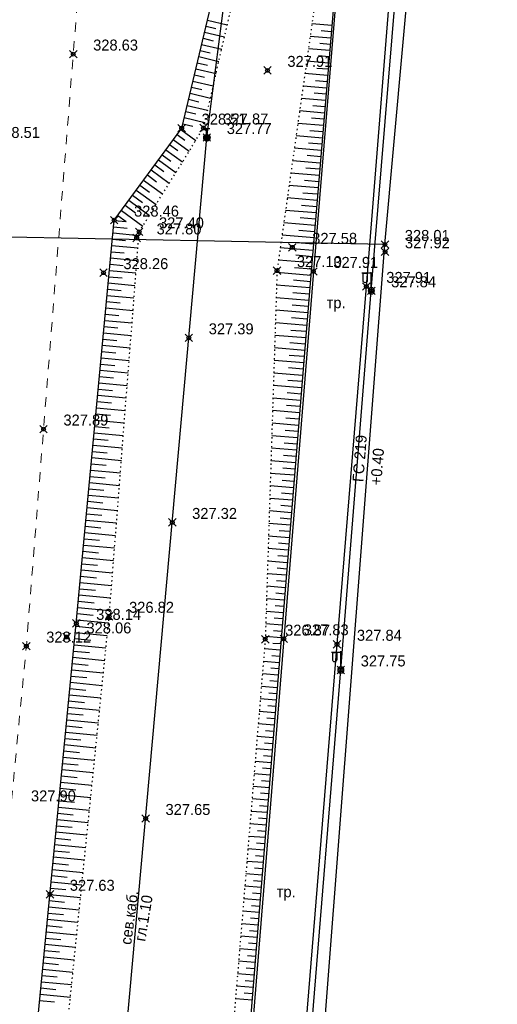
# Model space of a CAD drawing. Header units: metres. Extents: x 703615 to 712205, y 4306166 to 4311183.
# Tile 254 of 256: x 708280 to 708318, y 4310039 to 4310118. Entities that reach past the tile are written whole.
import ezdxf

# ---------------------------------------------------------------- set-up
doc = ezdxf.new("R2010")
doc.units = ezdxf.units.M
doc.header["$LTSCALE"] = 0.5
doc.header["$PDMODE"] = 35
doc.header["$PDSIZE"] = 0.3
for name, pattern in [('Auto_Street_NotBorder_Line_m1', [3, 1.5, -1.5]), ('ДОРОГИ_СТРОЯЩ', [9, 8, -1]), ('Контура низ откосов  Штриховая 0.1-0.5 - - - - - - -', [0.6, 0.1, -0.5])]:
    doc.linetypes.add(name, pattern=pattern)
for name, color, linetype in [('(004) Точки рельефа', 7, 'Continuous'), ('(013) Газ', 30, 'ИК_Газопровод -------г--------'), ('(016) Кабель', 1, 'Continuous'), ('(019) Связь', 3, 'ИК_КАБ_СВЯЗИ'), ('(022) Возд. Линии', 7, 'Continuous'), ('(025) Дорога', 7, 'Continuous'), ('(035) Откосы', 7, 'Continuous')]:
    doc.layers.add(name, color=color, linetype=linetype)
doc.layers.add('AUTO#_ROADS_EXIST_L', color=7, linetype='Continuous', lineweight=15, true_color=0x000000)
doc.styles.add('BM-431', font='txt')
doc.styles.add('D-431', font='txt')
doc.styles.get("Standard").update_dxf_attribs({"font": 'times.ttf'})
doc.linetypes.add('GAZ_VOZDUSH', pattern='A,1,-2,["~",Standard,S=3,R=0,X=-1.5,Y=-1.5],-1,10', length=14)
doc.linetypes.add('ИК_Газопровод -------г--------', pattern='A,9,-0.6,["Г",Standard,S=1.2,R=0,X=0,Y=-0.6],-1.2', length=10.8)
doc.linetypes.add('ИК_КАБ_СВЯЗИ', pattern='A,4,["o",Standard,S=0.5,R=0,X=0,Y=-0.125],4,-2', length=10)
doc.linetypes.add('ИК_Э_КАБ_ВН', pattern='A,8,-2,["<<",Standard,S=1,R=0,X=0,Y=-0.5],8,[">>",Standard,S=1,R=0,X=-1,Y=-0.5],-2', length=20)
doc.linetypes.add('ИК_Э_КАБ_НН', pattern='A,8,-2,["<",Standard,S=1,R=0,X=0,Y=-0.5],8,[">",Standard,S=1,R=0,X=-0.5,Y=-0.5],-2', length=20)

# ---------------------------------------------------------------- blocks, each defined once
blk = doc.blocks.new('*X15')
at = {"color": 0}
for p, q in [((9.5, 5.08), (10.49, 5.08)), ((9.5, 5.07), (10.49, 5.07)), ((9.5, 5.06), (10.49, 5.06)), ((9.5, 5.05), (10.49, 5.05)), ((9.5, 5.04), (10.49, 5.04)), ((9.5, 5.03), (10.49, 5.03)), ((9.5, 5.02), (10.5, 5.02)), ((9.5, 5.01), (10.5, 5.01)), ((9.5, 5), (10.5, 5)), ((9.5, 4.99), (10.5, 4.99)), ((9.5, 4.98), (10.5, 4.98)), ((9.5, 4.97), (10.5, 4.97)), ((9.5, 4.96), (10.49, 4.96)), ((9.5, 4.95), (10.49, 4.95)), ((9.5, 4.94), (10.49, 4.94)), ((9.5, 4.93), (10.49, 4.93)), ((9.5, 4.92), (10.49, 4.92)), ((9.5, 4.91), (10.49, 4.91)), ((9.5, 4.9), (10.49, 4.9)), ((9.51, 5.12), (10.48, 5.12)), ((9.51, 5.11), (10.48, 5.11)), ((9.51, 5.1), (10.48, 5.1)), ((9.51, 5.09), (10.49, 5.09)), ((9.51, 4.89), (10.49, 4.89)), ((9.51, 4.88), (10.48, 4.88)), ((9.51, 4.87), (10.48, 4.87)), ((9.51, 4.86), (10.48, 4.86)), ((9.52, 5.16), (10.47, 5.16)), ((9.52, 5.15), (10.47, 5.15)), ((9.52, 5.14), (10.47, 5.14)), ((9.52, 5.13), (10.48, 5.13)), ((9.52, 4.85), (10.48, 4.85)), ((9.52, 4.84), (10.47, 4.84)), ((9.52, 4.83), (10.47, 4.83)), ((9.53, 5.18), (10.46, 5.18)), ((9.53, 5.17), (10.46, 5.17)), ((9.53, 4.82), (10.47, 4.82)), ((9.53, 4.81), (10.46, 4.81)), ((9.53, 4.8), (10.46, 4.8)), ((9.54, 5.2), (10.45, 5.2)), ((9.54, 5.19), (10.46, 5.19)), ((9.54, 4.79), (10.45, 4.79)), ((9.54, 4.78), (10.45, 4.78)), ((9.55, 5.22), (10.44, 5.22)), ((9.55, 5.21), (10.45, 5.21)), ((9.55, 4.77), (10.44, 4.77)), ((9.55, 4.76), (10.44, 4.76)), ((9.56, 5.24), (10.43, 5.24)), ((9.56, 5.23), (10.44, 5.23)), ((9.56, 4.75), (10.43, 4.75)), ((9.56, 4.74), (10.43, 4.74)), ((9.57, 5.26), (10.42, 5.26)), ((9.57, 5.25), (10.43, 5.25)), ((9.57, 4.73), (10.42, 4.73)), ((9.58, 5.27), (10.41, 5.27)), ((9.58, 4.72), (10.41, 4.72)), ((9.59, 5.29), (10.4, 5.29)), ((9.59, 5.28), (10.41, 5.28)), ((9.6, 5.3), (10.39, 5.3)), ((9.61, 5.31), (10.38, 5.31)), ((9.62, 5.32), (10.37, 5.32)), ((9.63, 5.33), (10.37, 5.33)), ((9.64, 5.34), (10.36, 5.34)), ((9.65, 5.35), (10.35, 5.35)), ((9.66, 5.36), (10.34, 5.36)), ((9.67, 5.37), (10.32, 5.37)), ((9.68, 5.38), (10.31, 5.38)), ((9.69, 5.39), (10.3, 5.39)), ((9.71, 5.4), (10.29, 5.4)), ((9.72, 5.41), (10.27, 5.41)), ((9.74, 5.42), (10.26, 5.42)), ((9.75, 5.43), (10.24, 5.43)), ((9.77, 5.44), (10.22, 5.44)), ((9.79, 5.45), (10.2, 5.45)), ((9.82, 5.46), (10.18, 5.46)), ((9.85, 5.47), (10.15, 5.47)), ((9.88, 5.48), (10.11, 5.48)), ((9.94, 5.49), (10.05, 5.49)), ((9.58, 4.71), (10.41, 4.71)), ((9.59, 4.7), (10.4, 4.7)), ((9.6, 4.69), (10.39, 4.69)), ((9.61, 4.68), (10.39, 4.68)), ((9.61, 4.67), (10.38, 4.67)), ((9.62, 4.66), (10.37, 4.66)), ((9.63, 4.65), (10.36, 4.65)), ((9.64, 4.64), (10.35, 4.64)), ((9.65, 4.63), (10.34, 4.63)), ((9.66, 4.62), (10.33, 4.62)), ((9.67, 4.61), (10.32, 4.61)), ((9.69, 4.6), (10.31, 4.6)), ((9.7, 4.59), (10.29, 4.59)), ((9.71, 4.58), (10.28, 4.58)), ((9.73, 4.57), (10.26, 4.57)), ((9.75, 4.56), (10.25, 4.56)), ((9.76, 4.55), (10.23, 4.55)), ((9.78, 4.54), (10.21, 4.54)), ((9.81, 4.53), (10.18, 4.53)), ((9.83, 4.52), (10.16, 4.52)), ((9.87, 4.51), (10.12, 4.51)), ((9.91, 4.5), (10.08, 4.5))]:
    blk.add_line(p, q, dxfattribs=at)
blk = doc.blocks.new('I01070')
at = {"color": 0}
blk.add_circle((0.05, 0.03), 0.5, dxfattribs=at)
blk.add_blockref('*X15', (-9.95, -4.96), dxfattribs=at)
blk = doc.blocks.new('I0195')
at = {"layer": '(016) Кабель', "color": 0, "linetype": 'ИК_Э_КАБ_ВН'}
for p, q in [((-0.275, 0.74), (0.225, 0.74)), ((-0.025, 0.24), (-0.025, 0.74))]:
    blk.add_line(p, q, dxfattribs=at)
at = {"layer": '(016) Кабель', "color": 0, "linetype": 'ИК_Э_КАБ_ВН', "xscale": 0.5, "yscale": 0.5, "zscale": 0.5}
blk.add_blockref('I01070', (-0.025, -0.01), dxfattribs=at)
blk = doc.blocks.new('f')
at = {"layer": '(022) Возд. Линии'}
for points in [[(0, 0.25), (0, 1.5)], [(0, 1.4), (0.75, 1.4)]]:
    blk.add_lwpolyline(points, dxfattribs=at)
blk.add_lwpolyline([(0.4875, 0.65), (0.4875, 0.65, 0.4142136), (0.65, 0.8125), (0.65, 1.4), (0.325, 1.4), (0.325, 0.8125, 0.4142136)], format="xyb", close=True, dxfattribs=at)
blk.add_circle((0, 0), 0.25, dxfattribs=at)

msp = doc.modelspace()

# ---------------------------------------------------------------- linework, layer by layer
at = {"layer": '(013) Газ', "linetype": 'GAZ_VOZDUSH', "elevation": 325.111, "flags": 128}
for points in [[(708293.165, 4309888.333), (708293.434, 4309892.819), (708297.716, 4309952.735), (708299.668, 4309975.352), (708302.24, 4310005.239), (708309.527, 4310099.735), (708316.081, 4310172.219), (708316.824, 4310184.222), (708322.062, 4310238.184), (708325.306, 4310270.621), (708325.824, 4310282.589), (708330.36, 4310335.873), (708333.801, 4310369.809), (708336.798, 4310397.689), (708339.728, 4310444.647), (708351.364, 4310581.809), (708352.677, 4310593.824)], [(708309.527, 4310099.735), (708265.98, 4310100.589), (708266.462, 4310108.376), (708254.581, 4310113.989), (708248.148, 4310115.033)]]:
    msp.add_lwpolyline(points, dxfattribs=at)
at = {"layer": '(016) Кабель', "linetype": 'ИК_Э_КАБ_НН', "elevation": 326.892, "flags": 128}
msp.add_lwpolyline([(708249.985, 4309448.254), (708250.82, 4309461.228), (708251.559, 4309472.595), (708252.37, 4309485.216), (708253.053, 4309496.006), (708253.787, 4309508.813), (708254.637, 4309521.637), (708255.635, 4309538.104), (708256.598, 4309553.522), (708257.467, 4309567.873), (708258.354, 4309582.746), (708259.411, 4309598.842), (708260.336, 4309614.66), (708261.397, 4309630.444), (708264.541, 4309650.757), (708266.176, 4309665.809), (708267.362, 4309680.25), (708268.374, 4309695.795), (708269.845, 4309708.973), (708271.828, 4309722.112), (708273.674, 4309736.299), (708275.505, 4309750.056), (708277.38, 4309764.169), (708281.752, 4309793.372), (708283.598, 4309807.831), (708285.41, 4309822.081), (708287.069, 4309840.641), (708288.446, 4309855.733), (708289.84, 4309870.633), (708291.182, 4309885.312), (708292.537, 4309900.559), (708294.032, 4309916.058), (708295.507, 4309930.435), (708296.078, 4309944.839), (708297.37, 4309960.078), (708298.657, 4309975.432), (708299.851, 4309990.429), (708301.076, 4310005.494), (708302.334, 4310020.38), (708303.538, 4310035.456), (708306.01, 4310065.799), (708308.439, 4310096.035), (708310.925, 4310126.293), (708314.819, 4310172.204), (708316.066, 4310188.572), (708317.423, 4310204.653), (708318.736, 4310219.739), (708319.999, 4310234.38), (708321.351, 4310251.404), (708322.651, 4310267.033), (708323.922, 4310281.675), (708325.202, 4310294.856), (708326.515, 4310309.658), (708327.984, 4310325.438), (708329.163, 4310339.642), (708330.365, 4310354.664), (708331.555, 4310369.683), (708332.679, 4310383.855), (708333.897, 4310399.486), (708335.115, 4310414.632), (708336.225, 4310429.516), (708337.469, 4310444.596), (708338.545, 4310458.92), (708339.663, 4310474.152), (708340.941, 4310489.457), (708342.079, 4310504.503), (708343.178, 4310519.207), (708344.309, 4310533.966), (708345.452, 4310549.009), (708346.637, 4310563.701), (708347.806, 4310578.667), (708349.626, 4310594.212), (708351.153, 4310608.621), (708352.719, 4310623.441), (708355.709, 4310653.818), (708356.969, 4310668.51), (708358.286, 4310683.336), (708359.517, 4310698.096), (708360.786, 4310713.241), (708362.123, 4310728.187), (708363.033, 4310739.626), (708364.289, 4310753.037), (708365.798, 4310768.681), (708367.145, 4310784.563), (708368.419, 4310800.656), (708369.713, 4310816.346), (708373.887, 4310867.757)], dxfattribs=at)
at = {"layer": '(019) Связь', "elevation": 325.726, "flags": 128}
msp.add_lwpolyline([(708153.006, 4308571.818), (708156.993, 4308609.509), (708156.993, 4308609.509), (708174.147, 4308666.959), (708174.323, 4308670.733), (708195.362, 4308919.928), (708204.073, 4309029.859), (708218.911, 4309205.253), (708226.164, 4309224.91), (708236.601, 4309425.449), (708237.563, 4309445.941), (708241.532, 4309518.706), (708251.542, 4309611.078), (708253.161, 4309631.293), (708257.428, 4309700.42), (708258.881, 4309712.256), (708269.326, 4309836.622), (708270.394, 4309849.381), (708278.265, 4309932.284), (708280.616, 4309944.696), (708295.324, 4310108.263), (708303.766, 4310173.623), (708303.348, 4310191.009), (708305.187, 4310238.893), (708306.696, 4310249.894), (708308.615, 4310273.087), (708309.889, 4310281.813), (708320.552, 4310401.57), (708321.594, 4310412.943), (708336.888, 4310582.457), (708345.287, 4310694.486), (708346.981, 4310695.558), (708355.083, 4310696.931), (708358.134, 4310696.437)], dxfattribs=at)
at = {"layer": '(025) Дорога', "elevation": 327.171, "flags": 128}
msp.add_lwpolyline([(708291.236, 4309942.552), (708295.455, 4309942.565), (708300.547, 4310004.934), (708303.152, 4310036.543), (708305.708, 4310067.844), (708308.048, 4310096.387), (708310.48, 4310126.673), (708314.433, 4310174.723), (708310.248, 4310174.998), (708306.289, 4310127.356), (708303.824, 4310097.583), (708301.469, 4310068.282), (708298.907, 4310036.703), (708296.358, 4310005.504), (708293.833, 4309974.812), (708291.236, 4309942.552)], dxfattribs=at)
at = {"layer": '(035) Откосы'}
for p, q in [((708295.255, 4310117.149, 327.274), (708296.049, 4310116.96, 327.274)), ((708295.371, 4310117.635, 327.274), (708296.956, 4310117.258, 327.274)), ((708305.289, 4310117.191, 327.274), (708303.706, 4310117.324, 327.274)), ((708295.023, 4310116.176, 327.274), (708295.821, 4310115.986, 327.274)), ((708295.139, 4310116.663, 327.274), (708296.731, 4310116.283, 327.274)), ((708305.205, 4310116.195, 327.274), (708303.565, 4310116.333, 327.274)), ((708305.247, 4310116.693, 327.274), (708304.441, 4310116.761, 327.274)), ((708294.908, 4310115.69, 327.274), (708296.507, 4310115.309, 327.274)), ((708305.122, 4310115.199, 327.274), (708303.425, 4310115.341, 327.274)), ((708305.164, 4310115.697, 327.274), (708304.329, 4310115.767, 327.274)), ((708294.676, 4310114.717, 327.274), (708296.282, 4310114.335, 327.274)), ((708294.792, 4310115.204, 327.274), (708295.593, 4310115.013, 327.274)), ((708305.08, 4310114.701, 327.274), (708304.218, 4310114.773, 327.274)), ((708294.56, 4310114.231, 327.274), (708295.365, 4310114.04, 327.274)), ((708305.039, 4310114.203, 327.274), (708303.285, 4310114.349, 327.274)), ((708304.997, 4310113.704, 327.274), (708304.106, 4310113.779, 327.274)), ((708294.329, 4310113.259, 327.274), (708295.137, 4310113.066, 327.274)), ((708294.444, 4310113.745, 327.274), (708296.058, 4310113.361, 327.274)), ((708304.955, 4310113.206, 327.274), (708303.144, 4310113.358, 327.274)), ((708294.097, 4310112.286, 327.274), (708294.909, 4310112.093, 327.274)), ((708294.213, 4310112.772, 327.274), (708295.833, 4310112.387, 327.274)), ((708304.872, 4310112.21, 327.274), (708303.004, 4310112.366, 327.274)), ((708304.913, 4310112.708, 327.274), (708303.994, 4310112.785, 327.274)), ((708293.981, 4310111.8, 327.274), (708295.609, 4310111.412, 327.274)), ((708304.83, 4310111.712, 327.274), (708303.882, 4310111.791, 327.274)), ((708293.75, 4310110.827, 327.274), (708295.384, 4310110.438, 327.274)), ((708293.866, 4310111.313, 327.274), (708294.681, 4310111.119, 327.274)), ((708304.788, 4310111.214, 327.274), (708302.864, 4310111.375, 327.274)), ((708304.746, 4310110.716, 327.274), (708303.77, 4310110.797, 327.274)), ((708293.518, 4310109.855, 327.274), (708295.16, 4310109.464, 327.274)), ((708293.634, 4310110.341, 327.274), (708294.453, 4310110.146, 327.274)), ((708304.705, 4310110.218, 327.274), (708302.724, 4310110.383, 327.274)), ((708293.402, 4310109.368, 327.274), (708294.217, 4310109.174, 327.274)), ((708304.621, 4310109.221, 327.274), (708302.583, 4310109.392, 327.274)), ((708304.663, 4310109.719, 327.274), (708303.658, 4310109.804, 327.274)), ((708292.942, 4310108.502, 327.274), (708293.558, 4310108.049, 327.274)), ((708293.238, 4310108.905, 327.274), (708294.439, 4310108.023, 327.274)), ((708304.538, 4310108.225, 327.274), (708302.443, 4310108.4, 327.274)), ((708304.58, 4310108.723, 327.274), (708303.546, 4310108.81, 327.274)), ((708292.351, 4310107.696, 327.274), (708292.998, 4310107.22, 327.274)), ((708292.646, 4310108.099, 327.274), (708293.91, 4310107.171, 327.274)), ((708304.496, 4310107.727, 327.274), (708303.434, 4310107.816, 327.274)), ((708291.759, 4310106.89, 327.274), (708292.438, 4310106.391, 327.274)), ((708292.055, 4310107.293, 327.274), (708293.381, 4310106.319, 327.274)), ((708304.454, 4310107.229, 327.274), (708302.303, 4310107.409, 327.274)), ((708304.413, 4310106.731, 327.274), (708303.323, 4310106.822, 327.274)), ((708291.167, 4310106.084, 327.274), (708291.878, 4310105.562, 327.274)), ((708291.463, 4310106.487, 327.274), (708292.853, 4310105.467, 327.274)), ((708304.371, 4310106.232, 327.274), (708302.162, 4310106.417, 327.274)), ((708290.576, 4310105.278, 327.274), (708291.318, 4310104.733, 327.274)), ((708290.872, 4310105.681, 327.274), (708292.324, 4310104.615, 327.274)), ((708304.287, 4310105.236, 327.274), (708302.022, 4310105.426, 327.274)), ((708304.329, 4310105.734, 327.274), (708303.211, 4310105.828, 327.274)), ((708289.984, 4310104.472, 327.274), (708290.758, 4310103.904, 327.274)), ((708290.28, 4310104.875, 327.274), (708291.796, 4310103.763, 327.274)), ((708304.204, 4310104.24, 327.274), (708301.882, 4310104.434, 327.274)), ((708304.246, 4310104.738, 327.274), (708303.099, 4310104.834, 327.274)), ((708289.393, 4310103.666, 327.274), (708290.198, 4310103.075, 327.274)), ((708289.689, 4310104.069, 327.274), (708291.267, 4310102.91, 327.274)), ((708304.162, 4310103.742, 327.274), (708302.987, 4310103.84, 327.274)), ((708288.801, 4310102.86, 327.274), (708289.638, 4310102.246, 327.274)), ((708289.097, 4310103.263, 327.274), (708290.739, 4310102.058, 327.274)), ((708304.121, 4310103.244, 327.274), (708301.742, 4310103.443, 327.274)), ((708304.079, 4310102.746, 327.274), (708302.875, 4310102.846, 327.274)), ((708288.21, 4310102.054, 327.274), (708288.89, 4310101.555, 327.274)), ((708288.506, 4310102.457, 327.274), (708290.21, 4310101.206, 327.274)), ((708304.037, 4310102.247, 327.274), (708301.601, 4310102.451, 327.274)), ((708287.929, 4310101.645, 327.274), (708288.89, 4310101.555, 327.274)), ((708303.954, 4310101.251, 327.274), (708301.461, 4310101.46, 327.274)), ((708303.995, 4310101.749, 327.274), (708302.763, 4310101.853, 327.274)), ((708287.836, 4310100.65, 327.274), (708289.899, 4310100.456, 327.274)), ((708287.882, 4310101.147, 327.274), (708288.965, 4310101.046, 327.274)), ((708303.87, 4310100.255, 327.274), (708301.321, 4310100.468, 327.274)), ((708303.912, 4310100.753, 327.274), (708302.651, 4310100.859, 327.274)), ((708287.742, 4310099.654, 327.274), (708289.821, 4310099.459, 327.274)), ((708287.789, 4310100.152, 327.274), (708288.824, 4310100.055, 327.274)), ((708303.829, 4310099.757, 327.274), (708302.54, 4310099.865, 327.274)), ((708287.695, 4310099.157, 327.274), (708288.739, 4310099.059, 327.274)), ((708303.787, 4310099.259, 327.274), (708301.18, 4310099.477, 327.274)), ((708303.745, 4310098.761, 327.274), (708302.428, 4310098.871, 327.274)), ((708287.602, 4310098.161, 327.274), (708288.653, 4310098.062, 327.274)), ((708287.649, 4310098.659, 327.274), (708289.744, 4310098.462, 327.274)), ((708303.703, 4310098.262, 327.274), (708301.04, 4310098.485, 327.274)), ((708287.555, 4310097.664, 327.274), (708289.666, 4310097.465, 327.274)), ((708303.62, 4310097.266, 327.274), (708300.917, 4310097.493, 327.274)), ((708303.662, 4310097.764, 327.274), (708302.316, 4310097.877, 327.274)), ((708287.461, 4310096.668, 327.274), (708289.588, 4310096.468, 327.274)), ((708287.508, 4310097.166, 327.274), (708288.568, 4310097.066, 327.274)), ((708303.538, 4310096.27, 327.274), (708300.885, 4310096.488, 327.274)), ((708303.578, 4310096.768, 327.274), (708302.24, 4310096.878, 327.274)), ((708287.415, 4310096.171, 327.274), (708288.482, 4310096.07, 327.274)), ((708303.497, 4310095.772, 327.274), (708302.183, 4310095.879, 327.274)), ((708287.321, 4310095.175, 327.274), (708288.396, 4310095.074, 327.274)), ((708287.368, 4310095.673, 327.274), (708289.511, 4310095.471, 327.274)), ((708303.456, 4310095.273, 327.274), (708300.853, 4310095.487, 327.274)), ((708287.228, 4310094.18, 327.274), (708288.311, 4310094.078, 327.274)), ((708287.274, 4310094.678, 327.274), (708289.433, 4310094.475, 327.274)), ((708303.374, 4310094.277, 327.274), (708300.821, 4310094.487, 327.274)), ((708303.415, 4310094.775, 327.274), (708302.126, 4310094.881, 327.274)), ((708287.181, 4310093.682, 327.274), (708289.355, 4310093.478, 327.274)), ((708303.292, 4310093.281, 327.274), (708300.789, 4310093.486, 327.274)), ((708303.333, 4310093.779, 327.274), (708302.069, 4310093.883, 327.274)), ((708287.087, 4310092.687, 327.274), (708289.278, 4310092.481, 327.274)), ((708287.134, 4310093.184, 327.274), (708288.225, 4310093.082, 327.274)), ((708303.251, 4310092.782, 327.274), (708302.012, 4310092.884, 327.274)), ((708287.04, 4310092.189, 327.274), (708288.14, 4310092.086, 327.274)), ((708303.21, 4310092.284, 327.274), (708300.757, 4310092.486, 327.274)), ((708303.17, 4310091.786, 327.274), (708301.955, 4310091.886, 327.274)), ((708286.947, 4310091.194, 327.274), (708288.054, 4310091.09, 327.274)), ((708286.994, 4310091.691, 327.274), (708289.2, 4310091.484, 327.274)), ((708303.129, 4310091.288, 327.274), (708300.725, 4310091.485, 327.274)), ((708286.853, 4310090.198, 327.274), (708287.969, 4310090.094, 327.274)), ((708286.9, 4310090.696, 327.274), (708289.123, 4310090.487, 327.274)), ((708303.047, 4310090.291, 327.274), (708300.693, 4310090.485, 327.274)), ((708303.088, 4310090.79, 327.274), (708301.898, 4310090.887, 327.274)), ((708286.807, 4310089.701, 327.274), (708289.045, 4310089.49, 327.274)), ((708302.965, 4310089.295, 327.274), (708300.661, 4310089.484, 327.274)), ((708303.006, 4310089.793, 327.274), (708301.841, 4310089.889, 327.274)), ((708286.713, 4310088.705, 327.274), (708288.967, 4310088.493, 327.274)), ((708286.76, 4310089.203, 327.274), (708287.883, 4310089.097, 327.274)), ((708302.924, 4310088.797, 327.274), (708301.784, 4310088.89, 327.274)), ((708286.666, 4310088.208, 327.274), (708287.797, 4310088.101, 327.274)), ((708302.883, 4310088.299, 327.274), (708300.629, 4310088.484, 327.274)), ((708302.842, 4310087.8, 327.274), (708301.727, 4310087.892, 327.274)), ((708286.573, 4310087.212, 327.274), (708287.712, 4310087.105, 327.274)), ((708286.619, 4310087.71, 327.274), (708288.89, 4310087.497, 327.274)), ((708302.801, 4310087.302, 327.274), (708300.597, 4310087.483, 327.274)), ((708286.526, 4310086.715, 327.274), (708288.812, 4310086.5, 327.274)), ((708302.72, 4310086.306, 327.274), (708300.565, 4310086.483, 327.274)), ((708302.761, 4310086.804, 327.274), (708301.671, 4310086.893, 327.274)), ((708286.432, 4310085.719, 327.274), (708288.734, 4310085.503, 327.274)), ((708286.479, 4310086.217, 327.274), (708287.626, 4310086.109, 327.274)), ((708302.638, 4310085.309, 327.274), (708300.533, 4310085.482, 327.274)), ((708302.679, 4310085.808, 327.274), (708301.614, 4310085.895, 327.274)), ((708286.339, 4310084.724, 327.274), (708288.657, 4310084.506, 327.274)), ((708286.385, 4310085.222, 327.274), (708287.541, 4310085.113, 327.274)), ((708302.597, 4310084.811, 327.274), (708301.557, 4310084.897, 327.274)), ((708286.292, 4310084.226, 327.274), (708287.455, 4310084.117, 327.274)), ((708302.556, 4310084.313, 327.274), (708300.501, 4310084.482, 327.274)), ((708286.198, 4310083.231, 327.274), (708287.369, 4310083.121, 327.274)), ((708286.245, 4310083.729, 327.274), (708288.579, 4310083.509, 327.274)), ((708302.474, 4310083.317, 327.274), (708300.468, 4310083.481, 327.274)), ((708302.515, 4310083.815, 327.274), (708301.5, 4310083.898, 327.274)), ((708286.152, 4310082.733, 327.274), (708288.501, 4310082.512, 327.274)), ((708302.392, 4310082.32, 327.274), (708300.436, 4310082.481, 327.274)), ((708302.433, 4310082.818, 327.274), (708301.443, 4310082.9, 327.274)), ((708286.058, 4310081.738, 327.274), (708288.424, 4310081.515, 327.274)), ((708286.105, 4310082.235, 327.274), (708287.284, 4310082.125, 327.274)), ((708302.352, 4310081.822, 327.274), (708301.386, 4310081.901, 327.274)), ((708286.011, 4310081.24, 327.274), (708287.198, 4310081.129, 327.274)), ((708302.311, 4310081.324, 327.274), (708300.404, 4310081.48, 327.274)), ((708302.27, 4310080.826, 327.274), (708301.329, 4310080.903, 327.274)), ((708285.918, 4310080.245, 327.274), (708287.113, 4310080.132, 327.274)), ((708285.964, 4310080.742, 327.274), (708288.346, 4310080.519, 327.274)), ((708302.229, 4310080.327, 327.274), (708300.372, 4310080.48, 327.274)), ((708285.824, 4310079.249, 327.274), (708287.027, 4310079.136, 327.274)), ((708285.871, 4310079.747, 327.274), (708288.269, 4310079.522, 327.274)), ((708302.147, 4310079.331, 327.274), (708300.34, 4310079.479, 327.274)), ((708302.188, 4310079.829, 327.274), (708301.272, 4310079.904, 327.274)), ((708285.777, 4310078.752, 327.274), (708288.191, 4310078.525, 327.274)), ((708302.065, 4310078.335, 327.274), (708300.308, 4310078.479, 327.274)), ((708302.106, 4310078.833, 327.274), (708301.215, 4310078.906, 327.274)), ((708285.684, 4310077.756, 327.274), (708288.113, 4310077.528, 327.274)), ((708285.731, 4310078.254, 327.274), (708286.941, 4310078.14, 327.274)), ((708302.024, 4310077.836, 327.274), (708301.158, 4310077.907, 327.274)), ((708285.637, 4310077.259, 327.274), (708286.856, 4310077.144, 327.274)), ((708301.983, 4310077.338, 327.274), (708300.276, 4310077.478, 327.274)), ((708301.943, 4310076.84, 327.274), (708301.101, 4310076.909, 327.274)), ((708285.543, 4310076.263, 327.274), (708286.77, 4310076.148, 327.274)), ((708285.59, 4310076.761, 327.274), (708288.036, 4310076.531, 327.274)), ((708301.902, 4310076.342, 327.274), (708300.244, 4310076.478, 327.274)), ((708285.497, 4310075.766, 327.274), (708287.958, 4310075.534, 327.274)), ((708301.82, 4310075.345, 327.274), (708300.212, 4310075.477, 327.274)), ((708301.861, 4310075.844, 327.274), (708301.045, 4310075.911, 327.274)), ((708285.403, 4310074.77, 327.274), (708287.88, 4310074.537, 327.274)), ((708285.45, 4310075.268, 327.274), (708286.685, 4310075.152, 327.274)), ((708301.779, 4310074.847, 327.274), (708300.988, 4310074.912, 327.274)), ((708285.31, 4310073.775, 327.274), (708287.803, 4310073.541, 327.274)), ((708285.356, 4310074.273, 327.274), (708286.599, 4310074.156, 327.274)), ((708301.738, 4310074.349, 327.274), (708300.18, 4310074.477, 327.274)), ((708301.697, 4310073.851, 327.274), (708300.931, 4310073.914, 327.274)), ((708285.263, 4310073.277, 327.274), (708286.513, 4310073.16, 327.274)), ((708301.656, 4310073.353, 327.274), (708300.148, 4310073.476, 327.274)), ((708301.615, 4310072.854, 327.274), (708300.874, 4310072.915, 327.274)), ((708285.169, 4310072.282, 327.274), (708286.428, 4310072.164, 327.274)), ((708285.216, 4310072.78, 327.274), (708287.725, 4310072.544, 327.274)), ((708301.574, 4310072.356, 327.274), (708300.116, 4310072.476, 327.274)), ((708285.122, 4310071.784, 327.274), (708287.648, 4310071.547, 327.274)), ((708301.493, 4310071.36, 327.274), (708300.084, 4310071.475, 327.274)), ((708301.534, 4310071.858, 327.274), (708300.817, 4310071.917, 327.274)), ((708285.029, 4310070.789, 327.274), (708287.57, 4310070.55, 327.274)), ((708285.076, 4310071.286, 327.274), (708286.342, 4310071.167, 327.274)), ((708301.452, 4310070.862, 327.274), (708300.76, 4310070.918, 327.274)), ((708284.935, 4310069.793, 327.274), (708287.48, 4310069.554, 327.274)), ((708284.982, 4310070.291, 327.274), (708286.256, 4310070.171, 327.274)), ((708301.411, 4310070.363, 327.274), (708300.052, 4310070.475, 327.274)), ((708301.37, 4310069.865, 327.274), (708300.703, 4310069.92, 327.274)), ((708284.888, 4310069.296, 327.274), (708286.158, 4310069.172, 327.274)), ((708301.329, 4310069.367, 327.274), (708300.02, 4310069.474, 327.274)), ((708284.791, 4310068.301, 327.274), (708286.059, 4310068.177, 327.274)), ((708284.839, 4310068.798, 327.274), (708287.377, 4310068.551, 327.274)), ((708301.247, 4310068.371, 327.274), (708299.988, 4310068.474, 327.274)), ((708301.288, 4310068.869, 327.274), (708300.646, 4310068.921, 327.274)), ((708284.742, 4310067.803, 327.274), (708287.276, 4310067.556, 327.274)), ((708301.166, 4310067.374, 327.274), (708299.917, 4310067.474, 327.274)), ((708301.206, 4310067.872, 327.274), (708300.582, 4310067.922, 327.274)), ((708284.645, 4310066.808, 327.274), (708287.174, 4310066.562, 327.274)), ((708284.694, 4310067.306, 327.274), (708285.96, 4310067.182, 327.274)), ((708301.126, 4310066.876, 327.274), (708300.501, 4310066.926, 327.274)), ((708284.597, 4310066.311, 327.274), (708285.86, 4310066.188, 327.274)), ((708301.086, 4310066.378, 327.274), (708299.835, 4310066.478, 327.274)), ((708301.046, 4310065.879, 327.274), (708300.42, 4310065.93, 327.274)), ((708284.5, 4310065.316, 327.274), (708285.761, 4310065.193, 327.274)), ((708284.549, 4310065.813, 327.274), (708287.073, 4310065.567, 327.274)), ((708301.006, 4310065.381, 327.274), (708299.752, 4310065.482, 327.274)), ((708284.403, 4310064.321, 327.274), (708285.662, 4310064.198, 327.274)), ((708284.452, 4310064.818, 327.274), (708286.971, 4310064.573, 327.274)), ((708300.926, 4310064.384, 327.274), (708299.67, 4310064.485, 327.274)), ((708300.966, 4310064.883, 327.274), (708300.339, 4310064.933, 327.274)), ((708284.355, 4310063.823, 327.274), (708286.87, 4310063.578, 327.274)), ((708300.886, 4310063.886, 327.274), (708300.258, 4310063.937, 327.274)), ((708284.258, 4310062.828, 327.274), (708286.768, 4310062.583, 327.274)), ((708284.306, 4310063.326, 327.274), (708285.563, 4310063.203, 327.274)), ((708300.846, 4310063.388, 327.274), (708299.587, 4310063.489, 327.274)), ((708300.806, 4310062.89, 327.274), (708300.176, 4310062.94, 327.274)), ((708284.209, 4310062.331, 327.274), (708285.463, 4310062.208, 327.274)), ((708300.766, 4310062.391, 327.274), (708299.505, 4310062.493, 327.274)), ((708300.726, 4310061.893, 327.274), (708300.095, 4310061.944, 327.274)), ((708284.112, 4310061.335, 327.274), (708285.364, 4310061.214, 327.274)), ((708284.161, 4310061.833, 327.274), (708286.667, 4310061.589, 327.274)), ((708300.686, 4310061.395, 327.274), (708299.423, 4310061.496, 327.274)), ((708284.064, 4310060.838, 327.274), (708286.565, 4310060.594, 327.274)), ((708300.606, 4310060.398, 327.274), (708299.34, 4310060.5, 327.274)), ((708300.646, 4310060.897, 327.274), (708300.014, 4310060.947, 327.274)), ((708283.967, 4310059.843, 327.274), (708286.464, 4310059.6, 327.274)), ((708284.015, 4310060.34, 327.274), (708285.265, 4310060.219, 327.274)), ((708300.566, 4310059.9, 327.274), (708299.933, 4310059.951, 327.274)), ((708283.87, 4310058.848, 327.274), (708286.362, 4310058.605, 327.274)), ((708283.918, 4310059.345, 327.274), (708285.166, 4310059.224, 327.274)), ((708300.526, 4310059.402, 327.274), (708299.258, 4310059.504, 327.274)), ((708300.486, 4310058.903, 327.274), (708299.852, 4310058.954, 327.274)), ((708283.822, 4310058.35, 327.274), (708285.067, 4310058.229, 327.274)), ((708300.446, 4310058.405, 327.274), (708299.176, 4310058.507, 327.274)), ((708283.725, 4310057.355, 327.274), (708284.967, 4310057.234, 327.274)), ((708283.773, 4310057.853, 327.274), (708286.261, 4310057.61, 327.274)), ((708300.366, 4310057.409, 327.274), (708299.093, 4310057.511, 327.274)), ((708300.406, 4310057.907, 327.274), (708299.77, 4310057.958, 327.274)), ((708283.676, 4310056.858, 327.274), (708286.159, 4310056.616, 327.274)), ((708300.286, 4310056.412, 327.274), (708299.011, 4310056.515, 327.274)), ((708300.326, 4310056.91, 327.274), (708299.689, 4310056.962, 327.274)), ((708283.579, 4310055.863, 327.274), (708286.058, 4310055.621, 327.274)), ((708283.628, 4310056.36, 327.274), (708284.868, 4310056.239, 327.274)), ((708300.246, 4310055.914, 327.274), (708299.608, 4310055.965, 327.274)), ((708283.482, 4310054.868, 327.274), (708285.956, 4310054.627, 327.274)), ((708283.531, 4310055.365, 327.274), (708284.769, 4310055.245, 327.274)), ((708300.206, 4310055.416, 327.274), (708298.929, 4310055.518, 327.274)), ((708300.166, 4310054.917, 327.274), (708299.527, 4310054.969, 327.274)), ((708283.434, 4310054.37, 327.274), (708284.67, 4310054.25, 327.274)), ((708300.126, 4310054.419, 327.274), (708298.846, 4310054.522, 327.274)), ((708283.337, 4310053.375, 327.274), (708284.57, 4310053.255, 327.274)), ((708283.385, 4310053.873, 327.274), (708285.855, 4310053.632, 327.274)), ((708300.046, 4310053.422, 327.274), (708298.764, 4310053.525, 327.274)), ((708300.086, 4310053.921, 327.274), (708299.446, 4310053.972, 327.274)), ((708283.288, 4310052.878, 327.274), (708285.753, 4310052.638, 327.274)), ((708299.966, 4310052.426, 327.274), (708298.681, 4310052.529, 327.274)), ((708300.006, 4310052.924, 327.274), (708299.364, 4310052.976, 327.274)), ((708283.191, 4310051.883, 327.274), (708285.652, 4310051.643, 327.274)), ((708283.24, 4310052.38, 327.274), (708284.471, 4310052.26, 327.274)), ((708299.926, 4310051.928, 327.274), (708299.283, 4310051.979, 327.274)), ((708283.143, 4310051.385, 327.274), (708284.372, 4310051.265, 327.274)), ((708299.886, 4310051.429, 327.274), (708298.599, 4310051.533, 327.274)), ((708299.846, 4310050.931, 327.274), (708299.202, 4310050.983, 327.274)), ((708283.046, 4310050.39, 327.274), (708284.273, 4310050.271, 327.274)), ((708283.095, 4310050.888, 327.274), (708285.55, 4310050.648, 327.274)), ((708299.806, 4310050.433, 327.274), (708298.517, 4310050.536, 327.274)), ((708282.949, 4310049.395, 327.274), (708284.174, 4310049.276, 327.274)), ((708282.998, 4310049.893, 327.274), (708285.449, 4310049.654, 327.274)), ((708299.726, 4310049.436, 327.274), (708298.434, 4310049.54, 327.274)), ((708299.766, 4310049.935, 327.274), (708299.121, 4310049.986, 327.274)), ((708282.901, 4310048.897, 327.274), (708285.347, 4310048.659, 327.274)), ((708299.686, 4310048.938, 327.274), (708299.04, 4310048.99, 327.274)), ((708282.804, 4310047.902, 327.274), (708285.246, 4310047.665, 327.274)), ((708282.852, 4310048.4, 327.274), (708284.074, 4310048.281, 327.274)), ((708299.646, 4310048.44, 327.274), (708298.352, 4310048.544, 327.274)), ((708299.606, 4310047.941, 327.274), (708298.959, 4310047.993, 327.274)), ((708282.755, 4310047.405, 327.274), (708283.975, 4310047.286, 327.274)), ((708299.566, 4310047.443, 327.274), (708298.27, 4310047.547, 327.274)), ((708282.658, 4310046.41, 327.274), (708283.876, 4310046.291, 327.274)), ((708282.707, 4310046.907, 327.274), (708285.144, 4310046.67, 327.274)), ((708299.486, 4310046.447, 327.274), (708298.187, 4310046.551, 327.274)), ((708299.526, 4310046.945, 327.274), (708298.877, 4310046.997, 327.274)), ((708282.61, 4310045.912, 327.274), (708285.043, 4310045.675, 327.274)), ((708299.406, 4310045.45, 327.274), (708298.105, 4310045.555, 327.274)), ((708299.446, 4310045.948, 327.274), (708298.796, 4310046.001, 327.274)), ((708282.513, 4310044.917, 327.274), (708284.941, 4310044.681, 327.274)), ((708282.561, 4310045.415, 327.274), (708283.777, 4310045.296, 327.274)), ((708299.366, 4310044.952, 327.274), (708298.715, 4310045.004, 327.274)), ((708282.416, 4310043.922, 327.274), (708284.84, 4310043.686, 327.274)), ((708282.464, 4310044.42, 327.274), (708283.677, 4310044.302, 327.274)), ((708299.326, 4310044.454, 327.274), (708298.022, 4310044.558, 327.274)), ((708299.286, 4310043.955, 327.274), (708298.634, 4310044.008, 327.274)), ((708282.367, 4310043.425, 327.274), (708283.578, 4310043.307, 327.274)), ((708299.246, 4310043.457, 327.274), (708297.94, 4310043.562, 327.274)), ((708282.271, 4310042.43, 327.274), (708283.479, 4310042.312, 327.274)), ((708282.319, 4310042.927, 327.274), (708284.738, 4310042.692, 327.274)), ((708299.166, 4310042.46, 327.274), (708297.858, 4310042.566, 327.274)), ((708299.206, 4310042.959, 327.274), (708298.553, 4310043.011, 327.274)), ((708282.222, 4310041.932, 327.274), (708284.637, 4310041.697, 327.274)), ((708299.086, 4310041.464, 327.274), (708297.775, 4310041.569, 327.274)), ((708299.126, 4310041.962, 327.274), (708298.471, 4310042.015, 327.274)), ((708282.125, 4310040.937, 327.274), (708284.535, 4310040.702, 327.274)), ((708282.174, 4310041.435, 327.274), (708283.38, 4310041.317, 327.274)), ((708299.046, 4310040.966, 327.274), (708298.39, 4310041.018, 327.274)), ((708282.028, 4310039.942, 327.274), (708284.434, 4310039.708, 327.274)), ((708282.077, 4310040.44, 327.274), (708283.281, 4310040.322, 327.274)), ((708299.006, 4310040.467, 327.274), (708297.693, 4310040.573, 327.274)), ((708298.966, 4310039.969, 327.274), (708298.309, 4310040.022, 327.274)), ((708281.98, 4310039.445, 327.274), (708283.181, 4310039.328, 327.274)), ((708298.926, 4310039.471, 327.274), (708297.611, 4310039.576, 327.274))]:
    msp.add_line(p, q, dxfattribs=at)
at = {"layer": '(035) Откосы', "elevation": 327.274, "flags": 128}
msp.add_lwpolyline([(708300.597, 4310153.69), (708308.77, 4310160.743), (708306.105, 4310126.935), (708303.594, 4310096.961), (708301.211, 4310067.929), (708298.674, 4310036.333), (708296.241, 4310007.303), (708293.414, 4309974.471), (708291.422, 4309950.274), (708291.025, 4309946.583), (708287.782, 4309945.269), (708282.608, 4309945.269), (708278.377, 4309945.382), (708276.401, 4309947.805), (708273.757, 4309950.196), (708277.818, 4309996.725), (708284.909, 4310069.513), (708287.932, 4310101.675), (708293.318, 4310109.014), (708297.799, 4310127.833)], close=True, dxfattribs=at)
at = {"layer": '(035) Откосы', "linetype": 'Контура низ откосов  Штриховая 0.1-0.5 - - - - - - -', "elevation": 326.621}
msp.add_lwpolyline([(708278.063, 4309947.314), (708276.513, 4309948.297), (708275.018, 4309951.247), (708280.035, 4309996.608), (708287.533, 4310070.076), (708289.921, 4310100.74), (708295.058, 4310109.022), (708299.491, 4310128.26), (708302.739, 4310154.347), (708307.689, 4310158.381), (708305.168, 4310127.66), (708300.922, 4310097.651), (708299.981, 4310068.25), (708297.388, 4310036.883), (708295.015, 4310008.217), (708291.816, 4309975.585), (708289.749, 4309949.394), (708287.952, 4309948.216), (708283.717, 4309947.441), (708280.161, 4309946.92), (708278.063, 4309947.314)], dxfattribs=at)
at = {"color": 0, "linetype": 'ByBlock', "lineweight": -2, "transparency": 16777216}
for p in [(708284.666, 4310114.916, 328.632), (708300.162, 4310113.616, 327.907), (708293.318, 4310109.014, 328.51), (708295.058, 4310109.022, 327.872), (708295.324, 4310108.263, 327.769), (708287.932, 4310101.675, 328.459), (708289.727, 4310100.254, 327.798), (708289.921, 4310100.74, 327.396), (708302.142, 4310099.502, 327.584), (708309.527, 4310099.735, 328.006), (708309.539, 4310099.148, 327.917), (708287.08, 4310097.481, 328.261), (708300.922, 4310097.651, 327.097), (708303.824, 4310097.583, 327.91), (708308.048, 4310096.387, 327.914), (708308.439, 4310096.035, 327.838), (708293.887, 4310092.285, 327.391), (708282.296, 4310085.01, 327.89), (708292.564, 4310077.567, 327.32), (708284.909, 4310069.513, 328.142), (708287.533, 4310070.076, 326.815), (708284.133, 4310068.433, 328.063), (708299.981, 4310068.25, 326.871), (708301.469, 4310068.282, 327.829), (708280.924, 4310067.701, 328.118), (708305.708, 4310067.844, 327.841), (708306.01, 4310065.799, 327.751), (708290.44, 4310053.95, 327.65), (708282.804, 4310047.902, 327.629)]:
    msp.add_point(p, dxfattribs=at)
at = {"layer": 'AUTO#_ROADS_EXIST_L', "linetype": 'Auto_Street_NotBorder_Line_m1', "lineweight": 15, "flags": 128}
msp.add_lwpolyline([(708315.668, 4310175.575), (708293.666, 4310177.61), (708289.535, 4310176.353), (708280.924, 4310067.701), (708274.001, 4309995.713), (708270.524, 4309953.103), (708269.882, 4309945.526), (708272.55, 4309942.069), (708276.725, 4309940.476), (708300.558, 4309940.476)], dxfattribs=at)

# ---------------------------------------------------------------- block references
at = {"layer": '(019) Связь', "color": 0}
msp.add_blockref('I0195', (708295.324, 4310108.248, 327.536), dxfattribs=at)
at = {"layer": '(022) Возд. Линии', "xscale": -1}
for p in [(708308.439, 4310096.035, 326.892), (708306.01, 4310065.799, 326.892)]:
    msp.add_blockref('f', p, dxfattribs=at)

# ---------------------------------------------------------------- texts
at = {"layer": '(004) Точки рельефа', "style": 'D-431'}
for s, p in [('328.63', (708286.252, 4310115.202, 328.632)), ('327.91', (708301.748, 4310113.9, 327.907)), ('328.51', (708294.904, 4310109.297, 328.51)), ('327.87', (708296.644, 4310109.305, 327.872)), ('328.51', (708278.427, 4310108.232, 328.506)), ('327.77', (708296.91, 4310108.543, 327.769)), ('328.46', (708289.518, 4310101.96, 328.459)), ('327.80', (708291.313, 4310100.537, 327.798)), ('327.40', (708291.507, 4310101.023, 327.396)), ('327.58', (708303.728, 4310099.785, 327.584)), ('328.01', (708311.113, 4310100.018, 328.006)), ('327.92', (708311.125, 4310099.432, 327.917)), ('328.26', (708288.666, 4310097.766, 328.261)), ('327.10', (708302.508, 4310097.934, 327.097)), ('327.91', (708305.41, 4310097.867, 327.91)), ('327.91', (708309.634, 4310096.671, 327.914)), ('327.84', (708310.025, 4310096.318, 327.838)), ('327.39', (708295.473, 4310092.569, 327.391)), ('327.89', (708283.882, 4310085.294, 327.89)), ('327.32', (708294.15, 4310077.847, 327.32)), ('328.14', (708286.495, 4310069.796, 328.142)), ('326.82', (708289.119, 4310070.361, 326.815)), ('328.06', (708285.719, 4310068.718, 328.063)), ('326.87', (708301.567, 4310068.535, 326.871)), ('327.83', (708303.055, 4310068.565, 327.829)), ('327.84', (708307.294, 4310068.127, 327.841)), ('328.12', (708282.51, 4310067.984, 328.118)), ('327.75', (708307.596, 4310066.08, 327.751)), ('327.90', (708281.292, 4310055.318, 327.898)), ('327.65', (708292.026, 4310054.236, 327.65)), ('327.63', (708284.39, 4310048.188, 327.629))]:
    msp.add_text(s, height=0.875, dxfattribs=at).set_placement(p)
at = {"layer": '(013) Газ', "color": 0, "linetype": 'Continuous', "style": 'D-431'}
for s, p in [('ГС 219', (708307.806, 4310080.762)), ('+0.40', (708309.237, 4310080.5))]:
    msp.add_text(s, height=0.875, rotation=85.65264, dxfattribs=at).set_placement(p)
at = {"layer": '(019) Связь', "color": 0, "linetype": 'Continuous', "style": 'D-431'}
for s, rotation, p in [('сев.каб.', 82.24919, (708289.28, 4310043.847)), ('гл.1.10', 80.53667, (708290.4, 4310044.105))]:
    msp.add_text(s, height=0.875, rotation=rotation, dxfattribs=at).set_placement(p)
at = {"layer": '(025) Дорога', "linetype": 'ДОРОГИ_СТРОЯЩ', "style": 'BM-431'}
for p in [(708304.877, 4310094.653), (708300.896, 4310047.674)]:
    msp.add_text('тр.', height=0.875, dxfattribs=at).set_placement(p)

doc.saveas('drawing.dxf')
